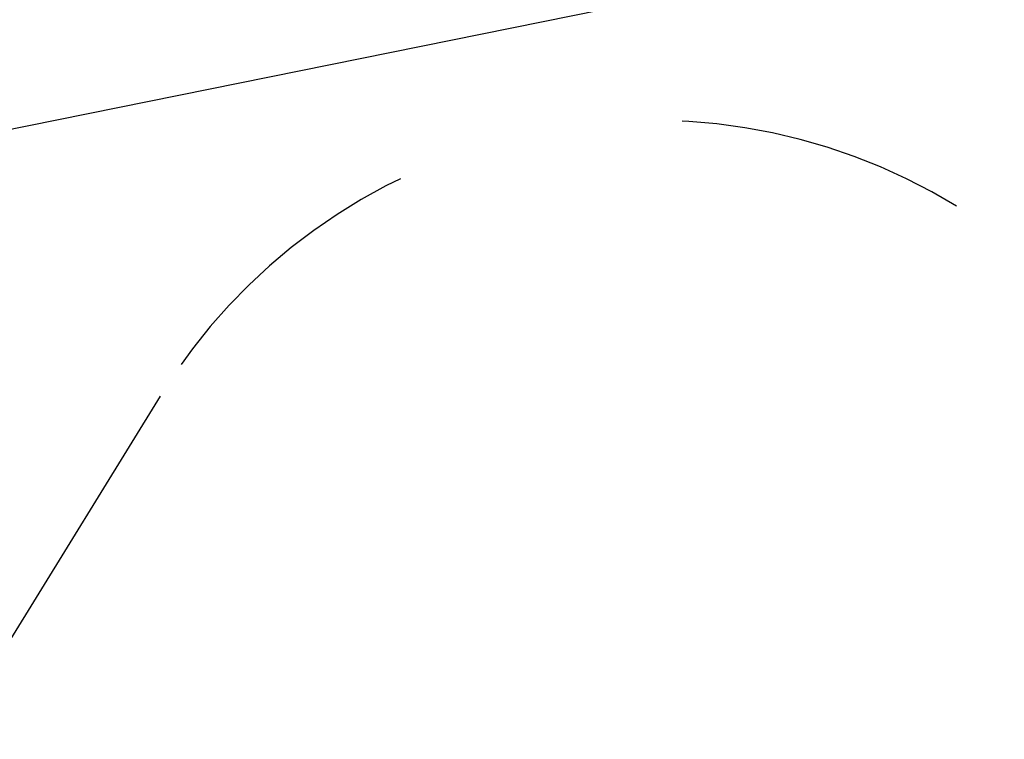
# Model space of a CAD drawing. Extents: x 5459245 to 5462690, y 5971016 to 5972523.
# Tile 77 of 136: x 5462444.23 to 5462445.92, y 5972220.55 to 5972221.79. Entities that reach past the tile are written whole.
import ezdxf

# ---------------------------------------------------------------- set-up
doc = ezdxf.new("R2010")
doc.units = 0
doc.linetypes.add('8', pattern=[0.5, 0.25, -0.25])
doc.layers.add('A_LINIE MDCP_NIEPRZEKRACZLNA LINIA ZABUDOWY', color=1, linetype='CONTINUOUS', lineweight=0)
doc.layers.add('A_MAŁA ARCHITEKTURA', color=195, linetype='CONTINUOUS', lineweight=9)

# ---------------------------------------------------------------- blocks, each defined once
blk = doc.blocks.new('MEGA')
at = {"layer": 'A_MAŁA ARCHITEKTURA', "linetype": '8', "lineweight": 25, "ltscale": 2}
for p, q in [((5462451.1404, 5972220.7135), (5462450.4608, 5972220.7135)), ((5462452.137, 5972218.9219), (5462452.137, 5972219.7169))]:
    blk.add_line(p, q, dxfattribs=at)
blk.add_arc((5462451.1404, 5972219.7169), 0.9966, 0, 90, dxfattribs=at)

msp = doc.modelspace()

# ---------------------------------------------------------------- linework, layer by layer
at = {"layer": 'A_LINIE MDCP_NIEPRZEKRACZLNA LINIA ZABUDOWY', "linetype": '8', "lineweight": 30, "ltscale": 5}
msp.add_lwpolyline([(5462393.9865, 5972110.7456), (5462445.4181, 5972098.9868), (5462450.4579, 5972121.2041), (5462448.6049, 5972152.2649), (5462448.4212, 5972167.2594), (5462449.9983, 5972179.841), (5462452.1556, 5972190.8422), (5462455.3827, 5972201.6229), (5462459.5024, 5972212.2119), (5462463.4418, 5972219.2358), (5462467.4115, 5972225.6425), (5462467.2858, 5972226.2646), (5462435.4792, 5972219.834), (5462431.2374, 5972198.238), (5462411.0393, 5972160.8338)], close=True, dxfattribs=at)

# ---------------------------------------------------------------- block references
at = {"layer": 'A_MAŁA ARCHITEKTURA', "color": 6, "rotation": 58.39971502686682}
msp.add_blockref('MEGA', (7686859.5945, -1809666.1669), dxfattribs=at)

doc.saveas('drawing.dxf')
